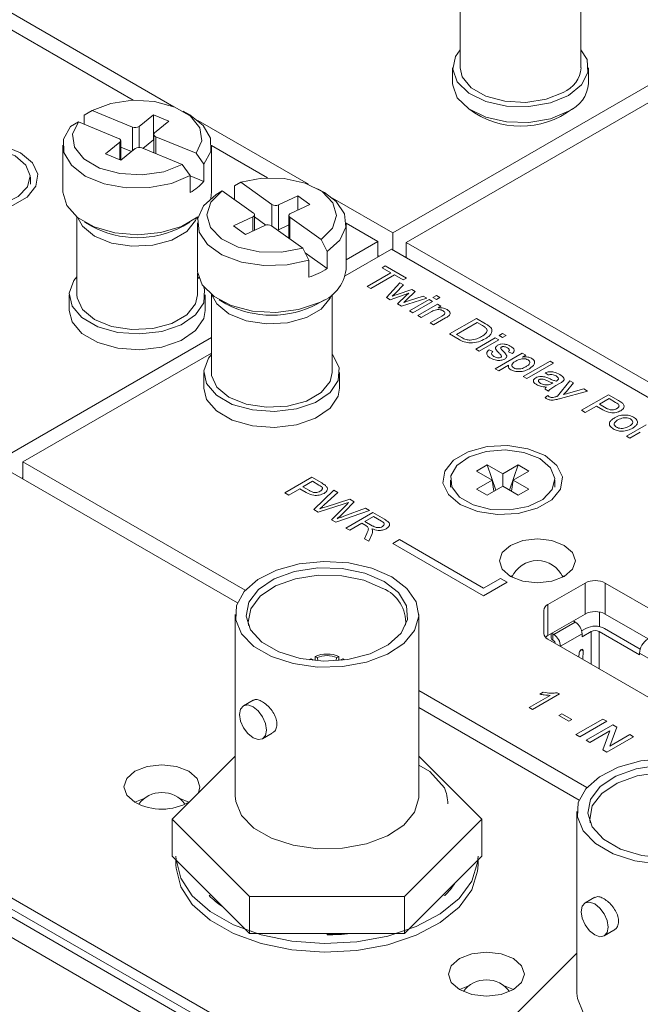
# Model space of a CAD drawing. Header units: millimetres. Extents: x 0 to 1118, y 0 to 864.
# Tile 253 of 256: x 812.35 to 820.51, y 256.75 to 269.7. Entities that reach past the tile are written whole.
import ezdxf

# ---------------------------------------------------------------- set-up
doc = ezdxf.new("R2010")
doc.units = ezdxf.units.MM

msp = doc.modelspace()

# ---------------------------------------------------------------- linework, layer by layer
at = {"color": 7, "linetype": 'Continuous', "lineweight": 15}
for p, q in [((791.427, 281.576), (813.841, 268.637)), ((791.622, 281.689), (814.379, 268.551)), ((828.706, 248.123), (776.91, 278.024)), ((828.938, 248.26), (777.31, 278.064)), ((781.192, 275.927), (829.028, 248.312)), ((818.14, 270.088), (818.14, 269.064)), ((819.727, 269.064), (819.727, 270.088)), ((822.098, 269.687), (817.254, 266.891)), ((817.43, 266.768), (822.274, 269.564)), ((818.041, 269.064), (818.041, 268.857)), ((819.827, 268.857), (819.827, 269.064)), ((813.303, 268.5), (813.2, 268.44)), ((813.833, 268.282), (813.303, 268.5)), ((814.587, 268.443), (814.498, 268.494)), ((813.2, 268.321), (813.2, 268.44)), ((813.231, 268.458), (813.204, 268.443)), ((814.109, 268.443), (813.92, 268.291)), ((814.313, 268.36), (814.109, 268.443)), ((814.109, 268.117), (814.109, 268.443)), ((814.124, 268.207), (814.313, 268.36)), ((814.694, 268.369), (816.147, 267.531)), ((813.019, 268.293), (813.122, 268.353)), ((813.122, 268.353), (813.652, 268.135)), ((813.679, 267.85), (813.679, 268.106)), ((814.109, 268.117), (813.97, 268.004)), ((814.113, 268.115), (814.109, 268.117)), ((814.113, 268.186), (814.113, 267.946)), ((814.669, 267.939), (814.139, 268.157)), ((812.918, 268.044), (812.918, 267.431)), ((813.667, 268.085), (813.479, 267.932)), ((813.821, 267.961), (813.679, 268.019)), ((813.682, 267.848), (813.871, 268.001)), ((813.958, 268.01), (814.488, 267.792)), ((814.873, 267.431), (814.873, 268.044)), ((814.873, 268.041), (815.609, 267.616)), ((813.479, 267.932), (813.682, 267.848)), ((814.773, 267.794), (814.669, 267.939)), ((814.488, 267.792), (814.591, 267.647)), ((814.773, 267.57), (814.773, 267.794)), ((812.492, 267.531), (812.492, 267.623)), ((814.591, 267.423), (814.591, 267.647)), ((814.773, 267.57), (814.591, 267.644)), ((815.256, 267.558), (815.176, 267.512)), ((815.176, 267.328), (815.176, 267.512)), ((815.666, 267.266), (815.256, 267.558)), ((816.355, 267.422), (816.266, 267.473)), ((814.862, 267.346), (814.873, 267.431)), ((814.933, 267.399), (815.014, 267.444)), ((815.014, 267.444), (815.424, 267.152)), ((816.006, 267.379), (815.754, 267.261)), ((816.164, 267.267), (816.006, 267.379)), ((816.006, 267.193), (816.006, 267.379)), ((816.462, 267.349), (817.254, 266.891)), ((815.754, 267.261), (815.754, 266.934)), ((815.912, 267.149), (816.164, 267.267)), ((813.102, 267.102), (813.102, 266.078)), ((814.689, 267.071), (814.689, 267.102)), ((815.415, 267.102), (815.163, 266.983)), ((815.438, 266.926), (815.438, 267.13)), ((815.588, 266.995), (815.438, 267.102)), ((815.889, 267.121), (815.889, 266.822)), ((816.313, 266.807), (815.903, 267.098)), ((813.204, 267.032), (813.293, 266.981)), ((814.498, 266.981), (814.587, 267.032)), ((814.686, 267.023), (814.686, 266.411)), ((815.163, 266.983), (815.32, 266.871)), ((815.32, 266.871), (815.572, 266.99)), ((815.66, 266.984), (816.071, 266.693)), ((815.889, 266.997), (815.754, 266.934)), ((816.641, 266.411), (816.641, 267.023)), ((816.641, 267.021), (817.06, 266.779)), ((816.393, 266.648), (816.313, 266.807)), ((817.254, 266.667), (817.254, 266.891)), ((816.071, 266.693), (816.151, 266.534)), ((816.63, 266.327), (817.237, 266.677)), ((816.641, 266.537), (817.06, 266.779)), ((817.06, 266.575), (817.06, 266.779)), ((817.237, 266.677), (839.039, 254.091)), ((817.43, 266.768), (839.215, 254.192)), ((817.43, 266.565), (817.43, 266.768)), ((816.393, 266.423), (816.103, 266.63)), ((816.393, 266.423), (816.393, 266.648)), ((817.06, 266.595), (817.078, 266.585)), ((817.43, 266.584), (817.414, 266.575)), ((816.151, 266.31), (816.151, 266.534)), ((817.116, 266.434), (817.156, 266.458)), ((817.229, 266.369), (817.116, 266.434)), ((817.156, 266.458), (817.433, 266.298)), ((814.689, 266.078), (814.689, 266.363)), ((816.916, 266.188), (817.229, 266.369)), ((817.279, 266.34), (816.966, 266.16)), ((817.392, 266.275), (817.279, 266.34)), ((817.433, 266.298), (817.392, 266.275)), ((816.966, 266.16), (816.916, 266.188)), ((817.171, 266.041), (817.349, 266.237)), ((817.396, 266.21), (817.289, 266.098)), ((817.349, 266.237), (817.396, 266.21)), ((813.003, 266.078), (813.003, 265.871)), ((814.789, 265.871), (814.789, 266.078)), ((814.87, 266.081), (814.87, 265.058)), ((816.457, 265.058), (816.457, 266.081)), ((817.22, 266.013), (817.171, 266.041)), ((817.466, 266.1), (817.22, 266.013)), ((817.289, 266.098), (817.248, 266.059)), ((817.312, 266.082), (817.503, 266.148)), ((817.315, 265.958), (817.43, 266.067)), ((817.703, 266.033), (817.368, 265.928)), ((817.43, 266.067), (817.466, 266.1)), ((817.55, 266.121), (817.436, 266.011)), ((817.462, 265.998), (817.655, 266.06)), ((817.503, 266.148), (817.55, 266.121)), ((817.655, 266.06), (817.703, 266.033)), ((817.782, 266.044), (817.827, 266.071)), ((817.827, 266.018), (817.782, 266.044)), ((817.827, 266.071), (817.873, 266.044)), ((817.873, 266.044), (817.827, 266.018)), ((814.972, 266.012), (815.06, 265.961)), ((816.266, 265.961), (816.355, 266.012)), ((817.368, 265.928), (817.315, 265.958)), ((817.436, 266.011), (817.399, 265.978)), ((817.399, 265.978), (817.462, 265.998)), ((817.474, 265.867), (817.732, 266.016)), ((817.777, 265.99), (817.519, 265.84)), ((817.583, 265.804), (817.841, 265.953)), ((817.732, 266.016), (817.777, 265.99)), ((817.841, 265.953), (817.886, 265.927)), ((817.886, 265.927), (817.85, 265.906)), ((817.519, 265.84), (817.474, 265.867)), ((817.628, 265.778), (817.583, 265.804)), ((817.766, 265.858), (817.628, 265.778)), ((817.746, 265.71), (817.9, 265.799)), ((817.949, 265.775), (817.791, 265.683)), ((818, 265.563), (818.353, 265.767)), ((818.353, 265.767), (818.474, 265.697)), ((817.791, 265.683), (817.746, 265.71)), ((818.362, 265.715), (818.09, 265.558)), ((818.434, 265.673), (818.362, 265.715)), ((812.216, 263.983), (814.87, 265.515)), ((818.126, 265.49), (818, 265.563)), ((818.09, 265.558), (818.163, 265.516)), ((818.344, 265.364), (818.602, 265.513)), ((818.602, 265.513), (818.648, 265.487)), ((818.652, 265.542), (818.698, 265.568)), ((818.698, 265.516), (818.652, 265.542)), ((818.698, 265.568), (818.743, 265.542)), ((818.743, 265.542), (818.698, 265.516)), ((818.648, 265.487), (818.389, 265.338)), ((812.393, 263.881), (814.87, 265.31)), ((818.389, 265.338), (818.344, 265.364)), ((818.521, 265.356), (818.571, 265.333)), ((818.602, 265.105), (818.956, 265.309)), ((818.824, 265.307), (818.775, 265.33)), ((818.956, 265.309), (819.001, 265.283)), ((819.001, 265.283), (818.96, 265.259)), ((818.775, 265.153), (818.648, 265.079)), ((818.97, 265.003), (819.323, 265.207)), ((819.368, 265.181), (819.015, 264.977)), ((819.323, 265.207), (819.368, 265.181)), ((814.77, 265.058), (814.77, 264.85)), ((816.556, 264.85), (816.556, 265.058)), ((818.648, 265.079), (818.602, 265.105)), ((819.015, 264.977), (818.97, 265.003)), ((819.296, 265.024), (819.255, 265.053)), ((819.346, 264.912), (819.359, 264.919)), ((819.454, 264.917), (819.399, 264.885)), ((819.42, 264.745), (819.581, 264.948)), ((819.629, 264.92), (819.538, 264.809)), ((819.581, 264.948), (819.629, 264.92)), ((819.3, 264.812), (819.255, 264.838)), ((819.256, 264.729), (819.291, 264.754)), ((819.815, 264.813), (819.458, 264.714)), ((819.564, 264.784), (819.767, 264.841)), ((819.736, 264.561), (820.089, 264.765)), ((819.767, 264.841), (819.815, 264.813)), ((820.089, 264.765), (820.219, 264.69)), ((819.93, 264.616), (819.785, 264.532)), ((820.017, 264.566), (819.93, 264.616)), ((820.098, 264.713), (819.971, 264.639)), ((819.971, 264.639), (820.057, 264.59)), ((820.183, 264.664), (820.098, 264.713)), ((819.785, 264.532), (819.736, 264.561)), ((820.325, 264.221), (820.583, 264.37)), ((820.37, 264.194), (820.325, 264.221)), ((820.507, 264.274), (820.37, 264.194)), ((812.393, 263.881), (815.316, 262.194)), ((812.393, 263.656), (812.393, 263.881)), ((818.355, 263.761), (818.494, 263.841)), ((818.494, 263.841), (818.699, 263.724)), ((818.494, 263.841), (818.61, 263.511)), ((818.699, 263.724), (818.903, 263.841)), ((818.903, 263.841), (818.787, 263.511)), ((818.903, 263.841), (819.042, 263.761)), ((812.199, 263.768), (815.213, 262.029)), ((818.559, 263.643), (818.355, 263.761)), ((818.699, 263.562), (818.699, 263.724)), ((819.042, 263.761), (818.838, 263.643)), ((812.375, 263.666), (812.393, 263.677)), ((815.837, 263.474), (816.19, 263.679)), ((816.199, 263.626), (816.072, 263.553)), ((816.19, 263.679), (816.32, 263.604)), ((816.284, 263.577), (816.199, 263.626)), ((818.011, 263.643), (818.011, 263.551)), ((818.355, 263.525), (818.559, 263.643)), ((818.559, 263.643), (818.583, 263.496)), ((818.838, 263.643), (818.814, 263.496)), ((818.838, 263.643), (819.042, 263.525)), ((819.386, 263.551), (819.386, 263.643)), ((815.887, 263.446), (815.837, 263.474)), ((816.032, 263.529), (815.887, 263.446)), ((816.118, 263.479), (816.032, 263.529)), ((816.072, 263.553), (816.158, 263.504)), ((816.216, 263.256), (816.48, 263.511)), ((816.532, 263.481), (816.352, 263.317)), ((816.48, 263.511), (816.532, 263.481)), ((818.494, 263.444), (818.355, 263.525)), ((818.699, 263.562), (818.494, 263.444)), ((818.903, 263.444), (818.699, 263.562)), ((819.042, 263.525), (818.903, 263.444)), ((816.616, 263.33), (816.275, 263.222)), ((816.377, 263.292), (816.689, 263.391)), ((816.45, 263.121), (816.646, 263.319)), ((816.749, 263.356), (816.622, 263.225)), ((816.689, 263.391), (816.749, 263.356)), ((816.275, 263.222), (816.216, 263.256)), ((816.947, 263.242), (816.505, 263.089)), ((816.612, 263.168), (816.896, 263.271)), ((816.639, 263.011), (816.993, 263.215)), ((816.896, 263.271), (816.947, 263.242)), ((816.993, 263.215), (817.146, 263.127)), ((816.505, 263.089), (816.45, 263.121)), ((816.848, 263.074), (816.689, 262.983)), ((816.899, 263.045), (816.848, 263.074)), ((817.002, 263.163), (816.888, 263.098)), ((816.888, 263.098), (816.983, 263.043)), ((817.107, 263.102), (817.002, 263.163)), ((816.689, 262.983), (816.639, 263.011)), ((816.883, 262.871), (816.913, 262.939)), ((816.98, 262.927), (816.94, 262.838)), ((816.94, 262.838), (816.883, 262.871)), ((817.343, 262.86), (817.254, 262.809)), ((817.254, 262.809), (818.448, 262.12)), ((818.448, 262.222), (817.343, 262.86)), ((818.669, 262.35), (818.448, 262.222)), ((818.448, 262.12), (818.757, 262.299)), ((818.757, 262.299), (818.669, 262.35)), ((818.835, 262.393), (818.801, 262.375)), ((819.782, 262.289), (819.293, 262.006)), ((819.508, 262.375), (819.474, 262.393)), ((819.782, 261.88), (819.782, 262.289)), ((822.805, 260.697), (820.047, 262.289)), ((820.047, 262.289), (820.047, 261.88)), ((819.238, 261.625), (819.238, 261.93)), ((819.293, 262.006), (819.293, 261.598)), ((819.971, 261.716), (819.971, 261.907)), ((815.184, 261.877), (815.184, 259.489)), ((817.596, 259.489), (817.596, 261.877)), ((819.782, 261.88), (819.293, 261.598)), ((819.653, 261.775), (819.37, 261.612)), ((819.653, 261.775), (819.642, 261.782)), ((822.584, 260.416), (820.047, 261.88)), ((819.338, 261.624), (819.338, 261.566)), ((819.736, 261.66), (819.791, 261.692)), ((819.862, 261.651), (819.742, 261.581)), ((819.968, 261.651), (820.498, 261.345)), ((820.039, 261.692), (820.507, 261.421)), ((819.293, 261.549), (821.787, 260.109)), ((819.359, 261.537), (819.359, 261.619)), ((819.359, 261.619), (819.37, 261.612)), ((819.37, 261.53), (819.359, 261.537)), ((819.388, 261.494), (819.388, 261.5)), ((819.742, 261.622), (819.459, 261.459)), ((819.742, 261.581), (819.742, 261.622)), ((819.459, 261.459), (819.459, 261.453)), ((819.701, 261.313), (819.705, 261.371)), ((819.758, 261.397), (819.751, 261.284)), ((820.498, 261.366), (820.498, 261.345)), ((820.852, 261.162), (820.498, 261.366)), ((816.161, 261.277), (816.18, 261.294)), ((816.206, 261.279), (816.18, 261.294)), ((816.206, 261.279), (816.2, 261.273)), ((816.233, 261.27), (816.233, 261.325)), ((816.26, 261.309), (816.233, 261.325)), ((816.26, 261.309), (816.271, 261.279)), ((816.505, 261.27), (816.52, 261.309)), ((816.52, 261.309), (816.547, 261.325)), ((816.547, 261.325), (816.547, 261.27)), ((816.573, 261.279), (816.6, 261.294)), ((816.58, 261.273), (816.573, 261.279)), ((816.6, 261.294), (816.619, 261.277)), ((807.355, 260.972), (829.157, 248.386)), ((817.596, 260.877), (819.806, 259.601)), ((819.188, 260.828), (819.229, 260.853)), ((815.421, 260.749), (815.293, 260.675)), ((819.046, 260.652), (819.321, 260.811)), ((819.445, 260.83), (819.091, 260.626)), ((819.416, 260.847), (819.445, 260.83)), ((817.596, 260.652), (819.703, 259.436)), ((819.091, 260.626), (819.046, 260.652)), ((819.436, 260.548), (819.477, 260.571)), ((819.567, 260.472), (819.436, 260.548)), ((819.477, 260.571), (819.608, 260.495)), ((819.608, 260.495), (819.567, 260.472)), ((819.662, 260.296), (820.016, 260.501)), ((820.066, 260.472), (819.712, 260.268)), ((820.016, 260.501), (820.066, 260.472)), ((819.794, 260.221), (820.147, 260.425)), ((820.107, 260.344), (819.844, 260.192)), ((820.013, 260.094), (820.107, 260.344)), ((820.2, 260.394), (820.106, 260.144)), ((820.147, 260.425), (820.2, 260.394)), ((815.543, 260.242), (815.671, 260.316)), ((819.712, 260.268), (819.662, 260.296)), ((819.844, 260.192), (819.794, 260.221)), ((820.419, 260.268), (820.066, 260.064)), ((820.106, 260.144), (820.369, 260.296)), ((820.369, 260.296), (820.419, 260.268)), ((820.066, 260.064), (820.013, 260.094)), ((815.184, 260.013), (814.355, 259.184)), ((818.425, 259.184), (817.596, 260.013)), ((817.596, 259.894), (817.742, 259.81)), ((817.742, 259.81), (817.935, 259.597)), ((813.866, 259.406), (813.995, 259.46)), ((814.445, 259.46), (814.573, 259.406)), ((814.355, 259.184), (815.372, 258.167)), ((814.355, 259.184), (814.355, 258.697)), ((817.407, 258.167), (818.425, 259.184)), ((818.425, 259.184), (818.425, 258.697)), ((819.674, 259.285), (819.674, 256.896)), ((814.355, 258.697), (815.372, 257.679)), ((817.407, 257.679), (818.425, 258.697)), ((814.405, 258.646), (814.405, 258.582)), ((818.375, 258.582), (818.375, 258.646)), ((818.053, 258.325), (818.058, 258.324)), ((814.841, 258.18), (814.864, 258.188)), ((815.372, 258.167), (817.407, 258.167)), ((815.372, 258.167), (815.372, 257.679)), ((817.407, 258.167), (817.407, 257.679)), ((817.939, 258.18), (817.916, 258.188)), ((819.911, 258.157), (819.783, 258.083)), ((814.934, 258.097), (814.949, 258.102)), ((815.372, 257.679), (817.407, 257.679)), ((816.39, 257.664), (816.39, 257.679)), ((820.033, 257.65), (820.161, 257.724)), ((819.674, 257.421), (818.845, 256.592)), ((818.132, 256.944), (818.261, 256.998)), ((818.71, 256.998), (818.839, 256.944))]:
    msp.add_line(p, q, dxfattribs=at)
at = {"color": 9, "linetype": 'Continuous', "lineweight": 15}
for p, q in [((813.833, 267.971), (813.833, 268.282)), ((813.92, 268.291), (813.92, 268.016)), ((814.139, 268.157), (814.139, 267.935)), ((813.667, 267.854), (813.667, 268.085)), ((815.666, 266.98), (815.666, 267.266)), ((815.415, 266.916), (815.415, 267.102)), ((815.903, 267.098), (815.903, 266.812)), ((819.862, 261.22), (819.862, 261.651)), ((819.968, 261.651), (819.968, 261.159)), ((819.758, 261.397), (819.73, 261.413))]:
    msp.add_line(p, q, dxfattribs=at)
at = {"color": 7, "linetype": 'Continuous', "lineweight": 15, "flags": 128}
for points in [[(819.565, 268.7), (819.326, 268.601), (819.044, 268.553), (818.75, 268.56), (818.477, 268.621), (818.252, 268.731), (818.102, 268.877), (818.042, 269.043), (818.078, 269.211), (818.14, 269.3)], [(819.727, 269.3), (819.808, 269.17), (819.82, 269), (819.736, 268.838), (819.565, 268.7)], [(819.495, 268.74), (819.269, 268.649), (819.003, 268.608), (818.728, 268.622), (818.478, 268.689), (818.284, 268.801), (818.167, 268.946), (818.14, 269.064)], [(819.565, 268.492), (819.326, 268.394), (819.044, 268.345), (818.75, 268.352), (818.477, 268.414), (818.252, 268.524), (818.102, 268.669), (818.042, 268.835), (818.041, 268.857)], [(814.669, 267.939), (814.745, 268.103), (814.72, 268.272), (814.596, 268.426), (814.39, 268.547), (814.124, 268.62), (813.832, 268.637), (813.547, 268.595), (813.303, 268.5)], [(814.587, 268.443), (814.761, 268.306), (814.859, 268.139), (814.863, 267.963), (814.773, 267.794)], [(814.591, 267.647), (814.346, 267.543), (814.057, 267.487), (813.751, 267.486), (813.46, 267.538), (813.212, 267.64), (813.03, 267.782), (812.932, 267.949), (812.928, 268.125), (813.019, 268.293)], [(813.122, 268.353), (813.046, 268.189), (813.072, 268.02), (813.195, 267.865), (813.402, 267.745), (813.667, 267.672), (813.96, 267.655), (814.245, 267.697), (814.488, 267.792)], [(813.667, 268.085), (813.673, 268.091), (813.677, 268.098), (813.678, 268.105), (813.678, 268.112), (813.674, 268.118), (813.669, 268.125), (813.661, 268.13), (813.652, 268.135)], [(814.124, 268.207), (814.118, 268.201), (814.114, 268.194), (814.113, 268.187), (814.114, 268.18), (814.117, 268.173), (814.122, 268.167), (814.13, 268.161), (814.139, 268.157)], [(811.248, 267.301), (811.472, 267.211), (811.736, 267.17), (812.008, 267.184), (812.256, 267.251), (812.449, 267.362), (812.565, 267.505), (812.589, 267.663), (812.518, 267.815), (812.361, 267.944), (812.137, 268.035), (811.873, 268.076), (811.601, 268.062), (811.353, 267.995), (811.159, 267.884), (811.044, 267.741), (811.02, 267.583), (811.091, 267.431), (811.248, 267.301)], [(812.29, 267.904), (812.082, 267.986), (811.836, 268.019), (811.586, 267.999), (811.365, 267.928), (811.204, 267.816), (811.123, 267.678), (811.135, 267.532), (811.237, 267.399), (811.416, 267.296), (811.647, 267.237), (811.899, 267.23), (812.139, 267.276), (812.333, 267.369), (812.456, 267.497), (812.491, 267.641), (812.433, 267.783), (812.29, 267.904)], [(816.313, 266.807), (816.462, 266.953), (816.516, 267.12), (816.468, 267.288), (816.325, 267.436), (816.103, 267.547), (815.829, 267.608), (815.535, 267.612), (815.256, 267.558)], [(812.918, 267.431), (812.918, 267.426), (812.969, 267.251), (813.111, 267.095), (813.329, 266.971), (813.603, 266.893), (813.906, 266.867), (814.207, 266.896), (814.478, 266.978), (814.692, 267.104)], [(816.151, 266.534), (815.866, 266.471), (815.561, 266.462), (815.266, 266.508), (815.01, 266.603), (814.818, 266.74), (814.708, 266.904), (814.691, 267.08), (814.769, 267.25), (814.933, 267.399)], [(815.014, 267.444), (814.865, 267.297), (814.811, 267.131), (814.859, 266.963), (815.002, 266.815), (815.224, 266.704), (815.498, 266.642), (815.792, 266.639), (816.071, 266.693)], [(816.355, 267.422), (816.509, 267.306), (816.619, 267.142), (816.636, 266.966), (816.558, 266.796), (816.393, 266.648)], [(815.415, 267.102), (815.423, 267.107), (815.43, 267.112), (815.435, 267.119), (815.438, 267.126), (815.438, 267.133), (815.435, 267.14), (815.431, 267.146), (815.424, 267.152)], [(815.912, 267.149), (815.903, 267.144), (815.896, 267.138), (815.892, 267.132), (815.889, 267.125), (815.889, 267.118), (815.891, 267.111), (815.896, 267.104), (815.903, 267.098)], [(815.754, 266.934), (815.744, 266.93), (815.738, 266.929)], [(814.771, 266.181), (814.782, 266.142), (814.77, 265.972), (814.663, 265.814), (814.473, 265.685), (814.22, 265.598), (813.932, 265.563), (813.641, 265.584), (813.377, 265.659), (813.169, 265.779), (813.04, 265.931), (813.003, 266.099), (813.064, 266.265), (813.102, 266.314)], [(814.686, 266.411), (814.687, 266.38), (814.751, 266.208), (814.905, 266.055), (815.132, 265.937), (815.412, 265.865), (815.716, 265.847), (816.015, 265.884), (816.28, 265.973)], [(814.689, 266.314), (814.698, 266.305), (814.708, 266.293)], [(814.689, 266.078), (814.662, 265.96), (814.546, 265.815), (814.351, 265.703), (814.101, 265.635), (813.826, 265.622), (813.56, 265.663), (813.334, 265.754), (813.176, 265.884), (813.105, 266.038), (813.102, 266.078)], [(814.789, 265.871), (814.77, 265.765), (814.663, 265.607), (814.473, 265.477), (814.22, 265.39), (813.932, 265.356), (813.641, 265.377), (813.377, 265.451), (813.169, 265.571), (813.04, 265.724), (813.003, 265.871)], [(816.457, 265.294), (816.466, 265.284), (816.549, 265.121), (816.537, 264.952), (816.43, 264.794), (816.24, 264.664), (815.988, 264.577), (815.7, 264.543), (815.409, 264.564), (815.144, 264.638), (814.937, 264.758), (814.808, 264.911), (814.771, 265.079), (814.831, 265.245), (814.87, 265.294)], [(816.457, 265.058), (816.43, 264.939), (816.314, 264.795), (816.119, 264.682), (815.869, 264.615), (815.594, 264.601), (815.328, 264.642), (815.102, 264.734), (814.944, 264.864), (814.873, 265.018), (814.87, 265.058)], [(816.556, 264.85), (816.537, 264.744), (816.43, 264.586), (816.24, 264.457), (815.988, 264.37), (815.7, 264.335), (815.409, 264.356), (815.144, 264.431), (814.937, 264.551), (814.808, 264.703), (814.77, 264.85)], [(818.142, 263.321), (818.366, 263.231), (818.63, 263.19), (818.902, 263.204), (819.15, 263.271), (819.344, 263.382), (819.459, 263.525), (819.483, 263.683), (819.412, 263.835), (819.255, 263.964), (819.031, 264.055), (818.767, 264.096), (818.495, 264.082), (818.247, 264.015), (818.054, 263.904), (817.938, 263.761), (817.914, 263.603), (817.985, 263.451), (818.142, 263.321)], [(819.185, 263.924), (818.976, 264.006), (818.73, 264.039), (818.48, 264.019), (818.259, 263.948), (818.098, 263.836), (818.018, 263.698), (818.029, 263.552), (818.131, 263.419), (818.31, 263.316), (818.541, 263.257), (818.794, 263.25), (819.033, 263.296), (819.228, 263.389), (819.351, 263.517), (819.385, 263.661), (819.328, 263.803), (819.185, 263.924)], [(818.801, 262.375), (818.963, 262.313), (819.155, 262.291), (819.346, 262.313), (819.508, 262.375), (819.617, 262.469), (819.655, 262.58), (819.617, 262.69), (819.508, 262.784), (819.346, 262.846), (819.155, 262.868), (818.963, 262.846), (818.801, 262.784), (818.693, 262.69), (818.655, 262.58), (818.693, 262.469), (818.801, 262.375)], [(817.243, 262.369), (817.441, 262.218), (817.562, 262.042), (817.595, 261.853), (817.54, 261.666), (817.399, 261.495), (817.183, 261.352), (816.908, 261.248), (816.595, 261.191), (816.267, 261.184), (815.947, 261.229), (815.661, 261.322), (815.429, 261.456), (815.268, 261.621), (815.19, 261.806), (815.201, 261.995), (815.301, 262.176), (815.481, 262.335), (815.728, 262.459), (816.025, 262.541), (816.349, 262.573), (816.675, 262.553), (816.981, 262.484), (817.243, 262.369)], [(817.142, 262.311), (816.887, 262.42), (816.588, 262.48), (816.271, 262.487), (815.964, 262.44), (815.696, 262.342), (815.489, 262.204), (815.362, 262.036), (815.327, 261.854), (815.386, 261.674), (815.534, 261.512), (815.758, 261.383), (816.039, 261.297), (816.35, 261.263), (816.665, 261.284), (816.956, 261.357), (817.196, 261.476), (817.365, 261.631), (817.447, 261.808), (817.435, 261.991), (817.33, 262.164), (817.142, 262.311)], [(817.124, 262.219), (816.875, 262.325), (816.583, 262.384), (816.274, 262.391), (815.974, 262.345), (815.712, 262.25), (815.51, 262.114), (815.387, 261.95), (815.352, 261.773), (815.358, 261.729)], [(819.642, 261.782), (819.631, 261.787), (819.624, 261.789)], [(819.359, 261.619), (819.35, 261.625), (819.346, 261.629)], [(819.705, 261.371), (819.708, 261.385), (819.715, 261.398), (819.724, 261.409), (819.734, 261.416), (819.744, 261.418), (819.752, 261.415), (819.757, 261.408), (819.758, 261.397)], [(815.241, 260.56), (815.254, 260.631), (815.293, 260.675), (815.35, 260.686), (815.418, 260.662), (815.485, 260.608), (815.543, 260.53), (815.581, 260.442), (815.594, 260.356), (815.581, 260.286), (815.543, 260.242), (815.485, 260.231), (815.418, 260.254), (815.35, 260.309), (815.293, 260.386), (815.254, 260.474), (815.241, 260.56)], [(821.733, 259.777), (821.931, 259.626), (822.052, 259.45), (822.086, 259.261), (822.03, 259.074), (821.889, 258.903), (821.673, 258.76), (821.398, 258.656), (821.085, 258.599), (820.757, 258.592), (820.437, 258.637), (820.151, 258.73), (819.919, 258.864), (819.758, 259.029), (819.68, 259.214), (819.691, 259.403), (819.791, 259.584), (819.971, 259.742), (820.218, 259.867), (820.515, 259.949), (820.839, 259.981), (821.166, 259.961), (821.471, 259.892), (821.733, 259.777)], [(814.7, 259.529), (814.72, 259.61), (814.682, 259.721), (814.573, 259.815), (814.411, 259.877), (814.22, 259.899), (814.028, 259.877), (813.866, 259.815), (813.758, 259.721), (813.72, 259.61), (813.758, 259.5), (813.866, 259.406), (813.866, 259.406)], [(821.632, 259.719), (821.377, 259.828), (821.078, 259.888), (820.761, 259.895), (820.455, 259.848), (820.186, 259.75), (819.979, 259.612), (819.853, 259.444), (819.817, 259.262), (819.876, 259.082), (820.024, 258.92), (820.248, 258.791), (820.529, 258.705), (820.84, 258.671), (821.155, 258.692), (821.446, 258.765), (821.686, 258.884), (821.855, 259.039), (821.937, 259.216), (821.925, 259.399), (821.82, 259.572), (821.632, 259.719)], [(821.615, 259.627), (821.365, 259.733), (821.073, 259.792), (820.764, 259.799), (820.465, 259.753), (820.202, 259.658), (820, 259.522), (819.877, 259.358), (819.842, 259.181), (819.848, 259.137)], [(815.184, 259.489), (815.19, 259.417), (815.268, 259.233), (815.429, 259.068), (815.661, 258.934), (815.947, 258.841), (816.267, 258.796), (816.595, 258.802), (816.908, 258.86), (817.183, 258.964), (817.399, 259.107), (817.54, 259.278), (817.595, 259.465), (817.596, 259.489)], [(818.375, 258.697), (818.37, 258.614), (818.293, 258.37), (818.127, 258.142), (817.879, 257.939), (817.562, 257.772), (817.191, 257.648), (816.782, 257.573), (816.354, 257.551), (815.928, 257.582), (815.524, 257.665), (815.16, 257.797), (814.854, 257.971), (814.62, 258.178), (814.468, 258.41), (814.406, 258.655), (814.405, 258.697)], [(818.375, 258.582), (818.37, 258.5), (818.293, 258.256), (818.127, 258.027), (817.879, 257.825), (817.562, 257.658), (817.191, 257.534), (816.782, 257.459), (816.354, 257.436), (815.928, 257.468), (815.524, 257.551), (815.16, 257.683), (814.854, 257.856), (814.62, 258.064), (814.468, 258.296), (814.406, 258.541), (814.405, 258.582)], [(819.731, 257.968), (819.744, 258.039), (819.783, 258.083), (819.84, 258.094), (819.908, 258.07), (819.975, 258.016), (820.033, 257.938), (820.071, 257.85), (820.085, 257.764), (820.071, 257.694), (820.033, 257.65), (819.975, 257.639), (819.908, 257.662), (819.84, 257.717), (819.783, 257.794), (819.744, 257.882), (819.731, 257.968)], [(818.132, 256.944), (818.294, 256.881), (818.485, 256.859), (818.677, 256.881), (818.839, 256.944), (818.947, 257.038), (818.985, 257.148), (818.947, 257.258), (818.839, 257.352), (818.677, 257.415), (818.485, 257.437), (818.294, 257.415), (818.132, 257.352), (818.023, 257.258), (817.985, 257.148), (818.023, 257.038), (818.132, 256.944)], [(819.674, 256.896), (819.68, 256.825), (819.758, 256.641), (819.919, 256.476), (820.151, 256.342), (820.437, 256.249), (820.757, 256.204), (821.085, 256.21), (821.398, 256.268), (821.673, 256.372), (821.889, 256.515), (822.03, 256.686), (822.086, 256.873), (822.086, 256.896)]]:
    msp.add_lwpolyline(points, dxfattribs=at)
at = {"color": 9, "linetype": 'Continuous', "lineweight": 15, "flags": 128}
for points in [[(813.334, 266.85), (813.176, 266.98), (813.115, 267.092)], [(814.677, 267.092), (814.662, 267.055), (814.546, 266.911), (814.351, 266.798), (814.101, 266.731), (813.826, 266.717), (813.56, 266.758), (813.334, 266.85)], [(815.102, 265.829), (814.944, 265.96), (814.882, 266.071)], [(816.444, 266.071), (816.43, 266.035), (816.314, 265.89), (816.119, 265.778), (815.869, 265.711), (815.594, 265.697), (815.328, 265.738), (815.102, 265.829)]]:
    msp.add_lwpolyline(points, dxfattribs=at)
at = {"color": 7, "linetype": 'Continuous', "lineweight": 15}
for centre, radius, start, end in [((819.351, 269.089), 0.378, 292.4764, 356.2034), ((819.398, 268.888), 0.429, 292.8486, 355.8313), ((818.934, 269.43), 1.134, 233.1027, 306.8973), ((813.869, 268.369), 0.0935, 247.6473, 303.4893), ((813.922, 267.923), 0.0935, 67.6473, 123.4893), ((814.245, 268.035), 0.703, 299.5286, 318.6173), ((815.715, 267.348), 0.0951, 238.9992, 294.1791), ((813.896, 268.1), 1.271, 241.6794, 298.3206), ((815.611, 266.903), 0.0951, 58.9992, 114.1791), ((815.824, 267.32), 1.062, 287.8944, 302.3813), ((816.118, 266.474), 0.526, 287.8725, 353.1315), ((815.663, 267.08), 1.271, 241.6844, 298.3156), ((819.155, 262.222), 0.363, 23.0894, 156.9106), ((819.915, 262.033), 0.288, 62.6097, 117.3903), ((816.935, 261.768), 0.489, 356.3467, 67.2636), ((819.332, 261.92), 0.0943, 114.3747, 174.3052), ((819.915, 261.625), 0.288, 62.6097, 117.3903), ((819.55, 261.613), 0.192, 2.6055, 57.3945), ((819.332, 261.635), 0.0943, 185.6948, 245.6253), ((819.915, 261.453), 0.269, 62.6097, 117.3903), ((819.915, 261.548), 0.115, 62.6097, 117.3903), ((819.362, 261.476), 0.14, 119.3628, 135.8301), ((819.373, 261.569), 0.0352, 185.6948, 245.6253), ((819.267, 261.45), 0.192, 2.6055, 57.3945), ((819.35, 261.498), 0.0384, 2.6055, 57.3945), ((820.727, 261.356), 0.229, 122.6055, 177.3945), ((816.39, 260.935), 0.42, 68.006, 111.994), ((816.39, 260.972), 0.362, 68.8871, 111.1129), ((817.423, 259.384), 0.554, 0.2302, 22.5287), ((814.22, 259.16), 0.375, 36.1027, 143.8973), ((814.219, 260.057), 0.741, 241.5095, 299.275), ((817.279, 258.849), 0.94, 314.6586, 327.2785), ((815.74, 259.089), 1.279, 225.299, 235.5263), ((816.391, 260.732), 3.068, 269.986, 275.7041), ((816.39, 260.39), 2.724, 269.987, 275.662), ((818.485, 256.697), 0.375, 36.1027, 143.8973)]:
    msp.add_arc(centre, radius, start, end, dxfattribs=at)
for points, knots in [([(817.248, 266.059), (817.26, 266.063), (817.281, 266.071), (817.302, 266.079), (817.312, 266.082)], [0, 0, 0, 0, 0.559994, 1, 1, 1, 1]), ([(817.85, 265.906), (817.862, 265.907), (817.887, 265.909), (817.93, 265.903), (817.955, 265.891), (817.969, 265.884)], [0, 0, 0, 0, 0.280554, 0.560815, 1, 1, 1, 1]), ([(817.916, 265.868), (817.908, 265.872), (817.891, 265.88), (817.86, 265.885), (817.812, 265.883), (817.785, 265.868), (817.766, 265.858)], [0, 0, 0, 0, 0.1872728, 0.3743615, 0.56054, 1, 1, 1, 1]), ([(817.9, 265.799), (817.909, 265.804), (817.927, 265.814), (817.943, 265.834), (817.936, 265.854), (817.923, 265.863), (817.916, 265.868)], [0, 0, 0, 0, 0.28168, 0.559785, 0.779587, 1, 1, 1, 1]), ([(817.989, 265.8), (817.982, 265.795), (817.969, 265.786), (817.955, 265.778), (817.949, 265.775)], [0, 0, 0, 0, 0.559791, 1, 1, 1, 1]), ([(817.969, 265.884), (817.979, 265.877), (817.998, 265.864), (818.012, 265.841), (818.007, 265.818), (817.995, 265.806), (817.989, 265.8)], [0, 0, 0, 0, 0.280216, 0.559971, 0.779636, 1, 1, 1, 1]), ([(818.485, 265.635), (818.477, 265.643), (818.462, 265.657), (818.443, 265.668), (818.434, 265.673)], [0, 0, 0, 0, 0.5592546, 1, 1, 1, 1]), ([(818.474, 265.697), (818.486, 265.69), (818.507, 265.678), (818.524, 265.664), (818.531, 265.658)], [0, 0, 0, 0, 0.560174, 1, 1, 1, 1]), ([(818.531, 265.658), (818.539, 265.651), (818.552, 265.637), (818.556, 265.621), (818.557, 265.614)], [0, 0, 0, 0, 0.559847, 1, 1, 1, 1]), ([(818.163, 265.516), (818.18, 265.506), (818.211, 265.488), (818.253, 265.484), (818.272, 265.482)], [0, 0, 0, 0, 0.561861, 1, 1, 1, 1]), ([(818.272, 265.482), (818.303, 265.486), (818.359, 265.494), (818.401, 265.518), (818.419, 265.528)], [0, 0, 0, 0, 0.557452, 1, 1, 1, 1]), ([(818.419, 265.528), (818.446, 265.545), (818.483, 265.569), (818.497, 265.61), (818.489, 265.627), (818.485, 265.635)], [0, 0, 0, 0, 0.55915, 0.78004, 1, 1, 1, 1]), ([(818.557, 265.614), (818.557, 265.602), (818.556, 265.577), (818.526, 265.537), (818.49, 265.513), (818.468, 265.499)], [0, 0, 0, 0, 0.279769, 0.559929, 1, 1, 1, 1]), ([(818.468, 265.499), (818.441, 265.485), (818.386, 265.457), (818.283, 265.44), (818.19, 265.456), (818.147, 265.479), (818.126, 265.49)], [0, 0, 0, 0, 0.28084, 0.559952, 0.779068, 1, 1, 1, 1]), ([(818.651, 265.31), (818.634, 265.327), (818.613, 265.348), (818.603, 265.376), (818.606, 265.396), (818.622, 265.407), (818.632, 265.415)], [0, 0, 0, 0, 0.501321, 0.626592, 0.751817, 1, 1, 1, 1]), ([(818.632, 265.415), (818.646, 265.421), (818.671, 265.432), (818.703, 265.432), (818.717, 265.431)], [0, 0, 0, 0, 0.558927, 1, 1, 1, 1]), ([(818.682, 265.392), (818.679, 265.39), (818.675, 265.387), (818.673, 265.383), (818.673, 265.381)], [0, 0, 0, 0, 0.559236, 1, 1, 1, 1]), ([(818.673, 265.381), (818.673, 265.378), (818.673, 265.373), (818.676, 265.368), (818.677, 265.366)], [0, 0, 0, 0, 0.559084, 1, 1, 1, 1]), ([(818.761, 265.38), (818.75, 265.386), (818.733, 265.395), (818.706, 265.398), (818.69, 265.396), (818.685, 265.393), (818.682, 265.392)], [0, 0, 0, 0, 0.4997698, 0.7490947, 0.8745923, 1, 1, 1, 1]), ([(818.717, 265.431), (818.734, 265.428), (818.764, 265.423), (818.788, 265.411), (818.798, 265.405)], [0, 0, 0, 0, 0.5589377, 1, 1, 1, 1]), ([(818.775, 265.33), (818.779, 265.335), (818.788, 265.344), (818.786, 265.363), (818.77, 265.374), (818.761, 265.38)], [0, 0, 0, 0, 0.2803044, 0.560237, 1, 1, 1, 1]), ([(818.798, 265.405), (818.81, 265.398), (818.834, 265.382), (818.854, 265.355), (818.848, 265.327), (818.832, 265.313), (818.824, 265.307)], [0, 0, 0, 0, 0.280737, 0.560427, 0.77945, 1, 1, 1, 1]), ([(818.542, 265.245), (818.528, 265.253), (818.501, 265.271), (818.484, 265.303), (818.495, 265.333), (818.512, 265.349), (818.521, 265.356)], [0, 0, 0, 0, 0.280739, 0.559297, 0.779311, 1, 1, 1, 1]), ([(818.571, 265.333), (818.564, 265.327), (818.552, 265.315), (818.551, 265.29), (818.571, 265.276), (818.583, 265.268)], [0, 0, 0, 0, 0.281314, 0.561069, 1, 1, 1, 1]), ([(818.583, 265.268), (818.59, 265.264), (818.605, 265.256), (818.63, 265.25), (818.656, 265.249), (818.669, 265.255), (818.675, 265.257)], [0, 0, 0, 0, 0.281188, 0.560952, 0.781095, 1, 1, 1, 1]), ([(818.681, 265.278), (818.676, 265.284), (818.667, 265.295), (818.656, 265.306), (818.651, 265.31)], [0, 0, 0, 0, 0.559788, 1, 1, 1, 1]), ([(818.675, 265.257), (818.678, 265.259), (818.682, 265.262), (818.685, 265.27), (818.682, 265.275), (818.681, 265.278)], [0, 0, 0, 0, 0.279757, 0.559839, 1, 1, 1, 1]), ([(818.677, 265.366), (818.682, 265.362), (818.69, 265.353), (818.698, 265.345), (818.702, 265.341)], [0, 0, 0, 0, 0.559965, 1, 1, 1, 1]), ([(818.702, 265.341), (818.719, 265.324), (818.741, 265.303), (818.753, 265.274), (818.752, 265.259), (818.742, 265.245), (818.731, 265.237), (818.725, 265.234)], [0, 0, 0, 0, 0.500446, 0.625396, 0.750274, 0.875069, 1, 1, 1, 1]), ([(818.96, 265.259), (818.985, 265.262), (819.028, 265.266), (819.062, 265.251), (819.078, 265.244)], [0, 0, 0, 0, 0.560159, 1, 1, 1, 1]), ([(818.725, 265.234), (818.71, 265.227), (818.678, 265.214), (818.605, 265.215), (818.566, 265.234), (818.542, 265.245)], [0, 0, 0, 0, 0.279926, 0.5600378, 1, 1, 1, 1]), ([(818.805, 265.093), (818.798, 265.097), (818.784, 265.107), (818.772, 265.128), (818.774, 265.143), (818.775, 265.153)], [0, 0, 0, 0, 0.280378, 0.560577, 1, 1, 1, 1]), ([(818.87, 265.207), (818.859, 265.2), (818.836, 265.186), (818.818, 265.161), (818.82, 265.135), (818.836, 265.123), (818.844, 265.117)], [0, 0, 0, 0, 0.281226, 0.560744, 0.780646, 1, 1, 1, 1]), ([(818.844, 265.117), (818.853, 265.113), (818.871, 265.105), (818.906, 265.102), (818.956, 265.107), (818.984, 265.123), (819.005, 265.133)], [0, 0, 0, 0, 0.18658, 0.37341, 0.560325, 1, 1, 1, 1]), ([(819.032, 265.224), (819.023, 265.228), (819.004, 265.236), (818.969, 265.238), (818.92, 265.233), (818.891, 265.218), (818.87, 265.207)], [0, 0, 0, 0, 0.186313, 0.373288, 0.560513, 1, 1, 1, 1]), ([(819.005, 265.133), (819.016, 265.14), (819.039, 265.154), (819.057, 265.18), (819.055, 265.205), (819.04, 265.217), (819.032, 265.224)], [0, 0, 0, 0, 0.281282, 0.560954, 0.780919, 1, 1, 1, 1]), ([(819.078, 265.244), (819.088, 265.237), (819.11, 265.222), (819.122, 265.193), (819.112, 265.151), (819.076, 265.125), (819.051, 265.107)], [0, 0, 0, 0, 0.18709, 0.374052, 0.561104, 1, 1, 1, 1]), ([(819.051, 265.107), (819.031, 265.098), (818.992, 265.078), (818.921, 265.065), (818.853, 265.071), (818.821, 265.086), (818.805, 265.093)], [0, 0, 0, 0, 0.28075, 0.560278, 0.780161, 1, 1, 1, 1]), ([(819.133, 264.988), (819.144, 264.993), (819.165, 265.002), (819.214, 265.008), (819.247, 265), (819.267, 264.995)], [0, 0, 0, 0, 0.280458, 0.560983, 1, 1, 1, 1]), ([(819.255, 265.053), (819.273, 265.058), (819.31, 265.07), (819.386, 265.062), (819.425, 265.042), (819.449, 265.03)], [0, 0, 0, 0, 0.28043, 0.559303, 1, 1, 1, 1]), ([(819.267, 264.995), (819.275, 264.992), (819.29, 264.987), (819.304, 264.98), (819.31, 264.977)], [0, 0, 0, 0, 0.559918, 1, 1, 1, 1]), ([(819.4, 265.011), (819.392, 265.015), (819.376, 265.024), (819.348, 265.032), (819.319, 265.03), (819.304, 265.026), (819.296, 265.024)], [0, 0, 0, 0, 0.280855, 0.559751, 0.7795, 1, 1, 1, 1]), ([(819.434, 264.976), (819.43, 264.983), (819.424, 264.996), (819.408, 265.006), (819.4, 265.011)], [0, 0, 0, 0, 0.557871, 1, 1, 1, 1]), ([(819.449, 265.03), (819.472, 265.015), (819.503, 264.995), (819.51, 264.96), (819.497, 264.947), (819.491, 264.94)], [0, 0, 0, 0, 0.559253, 0.779195, 1, 1, 1, 1]), ([(819.145, 264.897), (819.134, 264.904), (819.111, 264.918), (819.099, 264.945), (819.108, 264.97), (819.125, 264.982), (819.133, 264.988)], [0, 0, 0, 0, 0.280815, 0.55969, 0.779696, 1, 1, 1, 1]), ([(819.273, 264.864), (819.246, 264.867), (819.198, 264.871), (819.161, 264.889), (819.145, 264.897)], [0, 0, 0, 0, 0.559971, 1, 1, 1, 1]), ([(819.181, 264.963), (819.177, 264.96), (819.17, 264.955), (819.167, 264.944), (819.173, 264.929), (819.186, 264.92), (819.196, 264.914)], [0, 0, 0, 0, 0.186565, 0.373467, 0.560613, 1, 1, 1, 1]), ([(819.277, 264.951), (819.263, 264.957), (819.245, 264.966), (819.219, 264.97), (819.205, 264.97), (819.192, 264.968), (819.185, 264.965), (819.181, 264.963)], [0, 0, 0, 0, 0.5002798, 0.6253263, 0.7502693, 0.875147, 1, 1, 1, 1]), ([(819.196, 264.914), (819.214, 264.906), (819.246, 264.892), (819.286, 264.894), (819.303, 264.895)], [0, 0, 0, 0, 0.559758, 1, 1, 1, 1]), ([(819.255, 264.838), (819.257, 264.843), (819.26, 264.853), (819.269, 264.861), (819.273, 264.864)], [0, 0, 0, 0, 0.559697, 1, 1, 1, 1]), ([(819.359, 264.919), (819.343, 264.924), (819.315, 264.934), (819.289, 264.945), (819.277, 264.951)], [0, 0, 0, 0, 0.55976, 1, 1, 1, 1]), ([(819.399, 264.885), (819.39, 264.879), (819.371, 264.868), (819.333, 264.846), (819.313, 264.826), (819.3, 264.812)], [0, 0, 0, 0, 0.251309, 0.502661, 1, 1, 1, 1]), ([(819.303, 264.895), (819.312, 264.897), (819.328, 264.902), (819.34, 264.909), (819.346, 264.912)], [0, 0, 0, 0, 0.558995, 1, 1, 1, 1]), ([(819.31, 264.977), (819.326, 264.97), (819.355, 264.958), (819.386, 264.947), (819.4, 264.943)], [0, 0, 0, 0, 0.560185, 1, 1, 1, 1]), ([(819.4, 264.943), (819.401, 264.943), (819.403, 264.944), (819.406, 264.946), (819.409, 264.948), (819.411, 264.949)], [0, 0, 0, 0, 0.250088, 0.500176, 1, 1, 1, 1]), ([(819.411, 264.949), (819.418, 264.953), (819.43, 264.961), (819.433, 264.971), (819.434, 264.976)], [0, 0, 0, 0, 0.561903, 1, 1, 1, 1]), ([(819.491, 264.94), (819.484, 264.936), (819.473, 264.927), (819.46, 264.92), (819.454, 264.917)], [0, 0, 0, 0, 0.5598174, 1, 1, 1, 1]), ([(819.291, 264.754), (819.294, 264.751), (819.299, 264.745), (819.306, 264.741), (819.31, 264.739)], [0, 0, 0, 0, 0.560127, 1, 1, 1, 1]), ([(819.31, 264.739), (819.314, 264.737), (819.321, 264.732), (819.34, 264.728), (819.353, 264.729), (819.362, 264.73)], [0, 0, 0, 0, 0.281143, 0.561491, 1, 1, 1, 1]), ([(819.362, 264.73), (819.37, 264.731), (819.386, 264.735), (819.4, 264.739), (819.406, 264.741)], [0, 0, 0, 0, 0.55976, 1, 1, 1, 1]), ([(819.406, 264.741), (819.408, 264.742), (819.41, 264.742), (819.415, 264.744), (819.418, 264.745), (819.42, 264.745)], [0, 0, 0, 0, 0.250001, 0.500001, 1, 1, 1, 1]), ([(819.538, 264.809), (819.531, 264.801), (819.519, 264.786), (819.505, 264.772), (819.499, 264.766)], [0, 0, 0, 0, 0.559963, 1, 1, 1, 1]), ([(819.499, 264.766), (819.511, 264.77), (819.533, 264.776), (819.555, 264.782), (819.564, 264.784)], [0, 0, 0, 0, 0.56, 1, 1, 1, 1]), ([(819.278, 264.71), (819.273, 264.713), (819.265, 264.719), (819.258, 264.726), (819.256, 264.729)], [0, 0, 0, 0, 0.559718, 1, 1, 1, 1]), ([(819.379, 264.696), (819.369, 264.695), (819.349, 264.693), (819.312, 264.694), (819.291, 264.704), (819.278, 264.71)], [0, 0, 0, 0, 0.2812886, 0.5618723, 1, 1, 1, 1]), ([(819.458, 264.714), (819.444, 264.71), (819.418, 264.704), (819.391, 264.699), (819.379, 264.696)], [0, 0, 0, 0, 0.560088, 1, 1, 1, 1]), ([(820.22, 264.639), (820.214, 264.644), (820.202, 264.652), (820.189, 264.66), (820.183, 264.664)], [0, 0, 0, 0, 0.559585, 1, 1, 1, 1]), ([(820.199, 264.582), (820.206, 264.587), (820.219, 264.595), (820.228, 264.611), (820.229, 264.626), (820.223, 264.634), (820.22, 264.639)], [0, 0, 0, 0, 0.280261, 0.560078, 0.78015, 1, 1, 1, 1]), ([(820.219, 264.69), (820.229, 264.684), (820.246, 264.674), (820.261, 264.663), (820.268, 264.658)], [0, 0, 0, 0, 0.560101, 1, 1, 1, 1]), ([(820.268, 264.658), (820.278, 264.649), (820.297, 264.63), (820.296, 264.599), (820.279, 264.573), (820.26, 264.561), (820.25, 264.554)], [0, 0, 0, 0, 0.280013, 0.55891, 0.779396, 1, 1, 1, 1]), ([(820.25, 264.554), (820.231, 264.545), (820.192, 264.527), (820.096, 264.524), (820.047, 264.55), (820.017, 264.566)], [0, 0, 0, 0, 0.280751, 0.559708, 1, 1, 1, 1]), ([(820.057, 264.59), (820.068, 264.584), (820.09, 264.572), (820.132, 264.563), (820.172, 264.569), (820.19, 264.578), (820.199, 264.582)], [0, 0, 0, 0, 0.281401, 0.559753, 0.779356, 1, 1, 1, 1]), ([(820.168, 264.46), (820.192, 264.472), (820.233, 264.494), (820.288, 264.497), (820.313, 264.498)], [0, 0, 0, 0, 0.560963, 1, 1, 1, 1]), ([(820.313, 264.498), (820.335, 264.496), (820.376, 264.492), (820.407, 264.476), (820.42, 264.469)], [0, 0, 0, 0, 0.559033, 1, 1, 1, 1]), ([(820.153, 264.315), (820.136, 264.327), (820.102, 264.351), (820.098, 264.396), (820.126, 264.433), (820.154, 264.451), (820.168, 264.46)], [0, 0, 0, 0, 0.279616, 0.558371, 0.778858, 1, 1, 1, 1]), ([(820.214, 264.434), (820.202, 264.426), (820.178, 264.411), (820.161, 264.384), (820.167, 264.357), (820.185, 264.345), (820.194, 264.338)], [0, 0, 0, 0, 0.281129, 0.560384, 0.780159, 1, 1, 1, 1]), ([(820.194, 264.338), (820.203, 264.334), (820.221, 264.325), (820.257, 264.321), (820.309, 264.324), (820.339, 264.34), (820.36, 264.351)], [0, 0, 0, 0, 0.187044, 0.373945, 0.560983, 1, 1, 1, 1]), ([(820.379, 264.446), (820.37, 264.45), (820.352, 264.459), (820.317, 264.463), (820.266, 264.46), (820.235, 264.445), (820.214, 264.434)], [0, 0, 0, 0, 0.187137, 0.374025, 0.561097, 1, 1, 1, 1]), ([(820.36, 264.351), (820.372, 264.358), (820.396, 264.373), (820.411, 264.401), (820.405, 264.427), (820.388, 264.439), (820.379, 264.446)], [0, 0, 0, 0, 0.281064, 0.560316, 0.780174, 1, 1, 1, 1]), ([(820.42, 264.469), (820.437, 264.457), (820.47, 264.433), (820.474, 264.389), (820.449, 264.353), (820.422, 264.335), (820.408, 264.326)], [0, 0, 0, 0, 0.279556, 0.5586, 0.778991, 1, 1, 1, 1]), ([(820.408, 264.326), (820.388, 264.315), (820.348, 264.294), (820.272, 264.282), (820.202, 264.291), (820.169, 264.307), (820.153, 264.315)], [0, 0, 0, 0, 0.281033, 0.559513, 0.779602, 1, 1, 1, 1]), ([(816.321, 263.552), (816.315, 263.557), (816.303, 263.566), (816.29, 263.574), (816.284, 263.577)], [0, 0, 0, 0, 0.559585, 1, 1, 1, 1]), ([(816.32, 263.604), (816.33, 263.598), (816.347, 263.588), (816.363, 263.576), (816.369, 263.571)], [0, 0, 0, 0, 0.560101, 1, 1, 1, 1]), ([(816.369, 263.571), (816.379, 263.562), (816.398, 263.544), (816.397, 263.513), (816.38, 263.487), (816.361, 263.474), (816.352, 263.468)], [0, 0, 0, 0, 0.280013, 0.5589104, 0.7793956, 1, 1, 1, 1]), ([(816.352, 263.468), (816.332, 263.459), (816.293, 263.441), (816.197, 263.437), (816.148, 263.463), (816.118, 263.479)], [0, 0, 0, 0, 0.280751, 0.559708, 1, 1, 1, 1]), ([(816.158, 263.504), (816.169, 263.498), (816.191, 263.486), (816.233, 263.476), (816.273, 263.482), (816.291, 263.492), (816.3, 263.496)], [0, 0, 0, 0, 0.2814007, 0.5597529, 0.7793558, 1, 1, 1, 1]), ([(816.3, 263.496), (816.307, 263.5), (816.32, 263.509), (816.329, 263.525), (816.331, 263.54), (816.324, 263.548), (816.321, 263.552)], [0, 0, 0, 0, 0.2802608, 0.5600775, 0.7801497, 1, 1, 1, 1]), ([(816.352, 263.317), (816.342, 263.307), (816.323, 263.29), (816.305, 263.274), (816.296, 263.266)], [0, 0, 0, 0, 0.56, 1, 1, 1, 1]), ([(816.676, 263.349), (816.665, 263.346), (816.645, 263.339), (816.625, 263.333), (816.616, 263.33)], [0, 0, 0, 0, 0.559999, 1, 1, 1, 1]), ([(816.646, 263.319), (816.652, 263.325), (816.661, 263.335), (816.671, 263.345), (816.676, 263.349)], [0, 0, 0, 0, 0.560007, 1, 1, 1, 1]), ([(816.296, 263.266), (816.312, 263.271), (816.339, 263.28), (816.366, 263.288), (816.377, 263.292)], [0, 0, 0, 0, 0.560001, 1, 1, 1, 1]), ([(816.622, 263.225), (816.604, 263.208), (816.573, 263.178), (816.538, 263.148), (816.523, 263.135)], [0, 0, 0, 0, 0.559998, 1, 1, 1, 1]), ([(816.523, 263.135), (816.54, 263.141), (816.57, 263.152), (816.599, 263.163), (816.612, 263.168)], [0, 0, 0, 0, 0.559999, 1, 1, 1, 1]), ([(817.118, 263.032), (817.126, 263.038), (817.143, 263.049), (817.144, 263.078), (817.121, 263.093), (817.107, 263.102)], [0, 0, 0, 0, 0.280406, 0.559981, 1, 1, 1, 1]), ([(817.146, 263.127), (817.162, 263.117), (817.194, 263.098), (817.218, 263.062), (817.204, 263.028), (817.181, 263.011), (817.169, 263.003)], [0, 0, 0, 0, 0.281671, 0.559202, 0.779411, 1, 1, 1, 1]), ([(816.922, 263.03), (816.918, 263.032), (816.91, 263.038), (816.902, 263.043), (816.899, 263.045)], [0, 0, 0, 0, 0.559853, 1, 1, 1, 1]), ([(816.913, 262.939), (816.918, 262.949), (816.925, 262.966), (816.932, 262.99), (816.936, 263.011), (816.926, 263.023), (816.922, 263.03)], [0, 0, 0, 0, 0.340601, 0.560969, 0.780774, 1, 1, 1, 1]), ([(816.98, 263.003), (816.983, 262.998), (816.988, 262.989), (816.99, 262.981), (816.99, 262.977)], [0, 0, 0, 0, 0.5601201, 1, 1, 1, 1]), ([(817.169, 263.003), (817.154, 262.996), (817.123, 262.982), (817.05, 262.977), (817.007, 262.993), (816.98, 263.003)], [0, 0, 0, 0, 0.280517, 0.560502, 1, 1, 1, 1]), ([(816.99, 262.977), (816.99, 262.967), (816.989, 262.951), (816.983, 262.935), (816.98, 262.927)], [0, 0, 0, 0, 0.559794, 1, 1, 1, 1]), ([(816.983, 263.043), (816.994, 263.037), (817.014, 263.026), (817.053, 263.015), (817.091, 263.019), (817.109, 263.027), (817.118, 263.032)], [0, 0, 0, 0, 0.281563, 0.560238, 0.779872, 1, 1, 1, 1]), ([(819.229, 260.853), (819.264, 260.847), (819.326, 260.837), (819.388, 260.844), (819.416, 260.847)], [0, 0, 0, 0, 0.560427, 1, 1, 1, 1]), ([(815.423, 260.746), (815.43, 260.751), (815.45, 260.762), (815.496, 260.753), (815.555, 260.723), (815.616, 260.673), (815.671, 260.609), (815.713, 260.536), (815.735, 260.461), (815.731, 260.394), (815.709, 260.342), (815.681, 260.325), (815.67, 260.318)], [0, 0, 0, 0, 0.068764, 0.176922, 0.283541, 0.388544, 0.494268, 0.601964, 0.709899, 0.81585, 0.920716, 1, 1, 1, 1]), ([(819.321, 260.811), (819.296, 260.813), (819.25, 260.815), (819.207, 260.824), (819.188, 260.828)], [0, 0, 0, 0, 0.559686, 1, 1, 1, 1]), ([(819.913, 258.154), (819.92, 258.159), (819.94, 258.17), (819.986, 258.161), (820.045, 258.131), (820.106, 258.081), (820.161, 258.017), (820.203, 257.944), (820.225, 257.869), (820.221, 257.802), (820.199, 257.75), (820.172, 257.733), (820.16, 257.726)], [0, 0, 0, 0, 0.068764, 0.176922, 0.283541, 0.388544, 0.494268, 0.601964, 0.709899, 0.81585, 0.920716, 1, 1, 1, 1])]:
    msp.add_open_spline(points, degree=3, knots=knots, dxfattribs=at)

doc.saveas('drawing.dxf')
